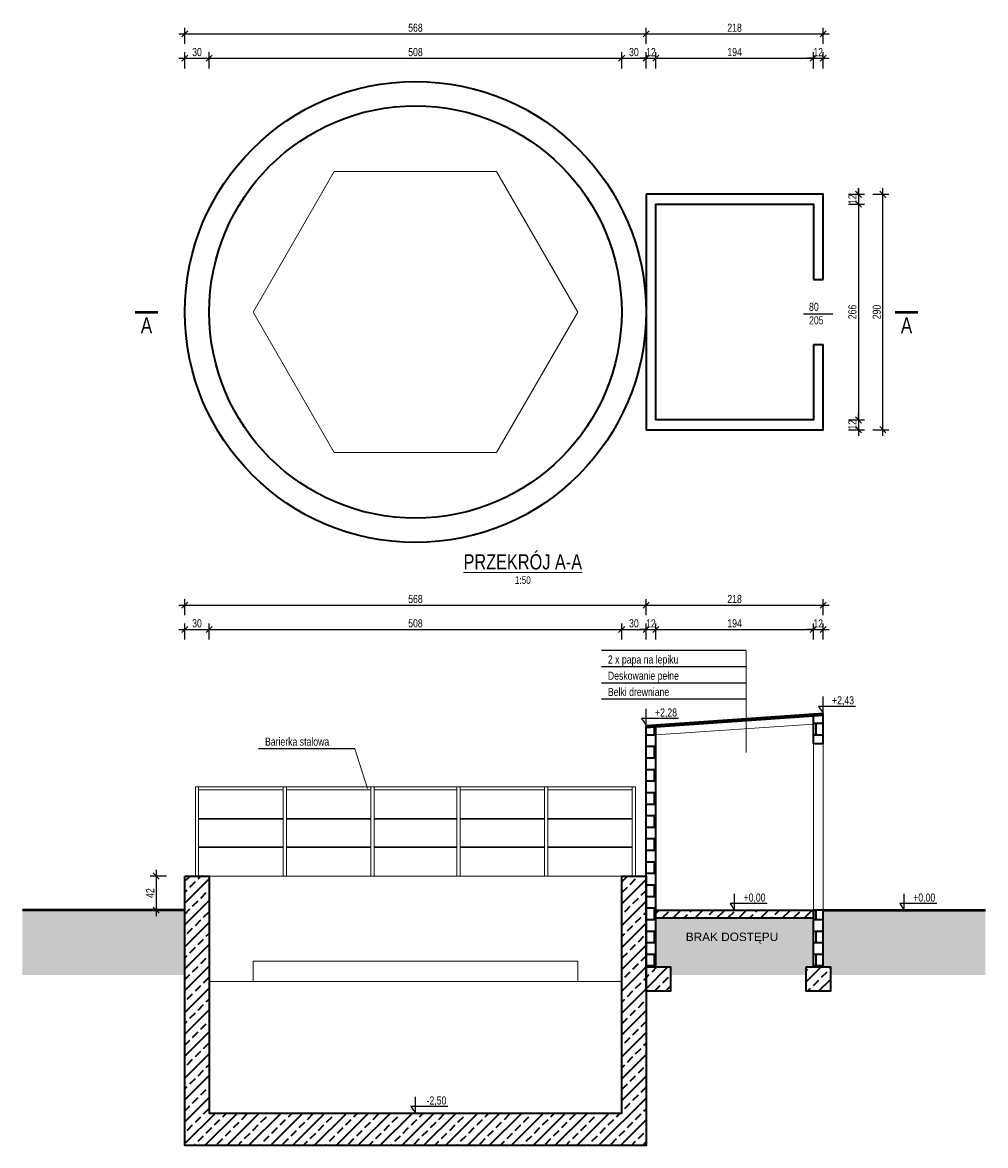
# Model space of a CAD drawing. Header units: centimetres. Extents: x 502252 to 521735, y 143877 to 163494.
# Tile 9 of 10: x 514755 to 515941, y 160880 to 162264. Entities that reach past the tile are written whole.
import ezdxf
from ezdxf.enums import TextEntityAlignment as Align

# ---------------------------------------------------------------- set-up
doc = ezdxf.new("R2010")
doc.units = ezdxf.units.CM
doc.header["$LTSCALE"] = 100
for name, color, linetype, lineweight in [('0.50', 3, 'Continuous', 50), ('00RamTab-T', 2, 'Continuous', 35), ('1_Widoki', 1, 'Continuous', 18), ('1_Ściany przekrój', 2, 'Continuous', 35), ('2_Stolarka', 6, 'Continuous', 18), ('3_Opisy', 4, 'Continuous', 15), ('4_Wymiary', 1, 'Continuous', 13), ('9_Pomocnicze', 9, 'Continuous', 9)]:
    doc.layers.add(name, color=color, linetype=linetype, lineweight=lineweight)
doc.styles.add('CDMSTYLE', font='CDMSIMPL', dxfattribs={"width": 0.8, "bigfont": 'CDMBIGPL'})
doc.dimstyles.new('CDM-CM50CM', dxfattribs={"dimscale": 5, "dimtxt": 2, "dimasz": 1.5, "dimexe": 1.5, "dimexo": 0, "dimgap": 0.5, "dimtad": 1, "dimdec": 0, "dimrnd": 0.1, "dimzin": 9, "dimtxsty": 'CDMSTYLE', "dimblk": 'OBLIQUE', "dimcen": 2.5, "dimdle": 1.5, "dimclrd": 9, "dimclre": 9, "dimadec": 1, "dimazin": 2, "dimtfac": 1, "dimtdec": 0, "dimtix": 1, "dimtmove": 1, "dimatfit": 3, "dimldrblk": 'DOT', "dimfxlon": 1, "dimtvp": 1, "dimtolj": 1, "dimtzin": 0, "dimlwd": 25, "dimlwe": 25, "dimarcsym": 0})
pattern_1 = [(45, (22319.354, 8885.32), (-13.4703842, 13.4703842), []), (45, (22332.824, 8885.32), (-13.4703842, 13.4703842), [9.525, -4.7625])]

# ---------------------------------------------------------------- blocks, each defined once
blk = doc.blocks.new('_OBLIQUE')
at = {"color": 0, "linetype": 'ByBlock'}
blk.add_line((-0.5, -0.5), (0.5, 0.5), dxfattribs=at)
blk = doc.blocks.new('*D6671')
at = {"layer": '4_Wymiary', "color": 9, "lineweight": 25}
for p, q in [((514955.4, 162207.1), (514955.4, 162227.1)), ((514985.4, 162207.1), (514985.4, 162227.1)), ((514947.9, 162219.6), (514992.9, 162219.6))]:
    blk.add_line(p, q, dxfattribs=at)
at = {"layer": 'Defpoints', "color": 0}
for p in [(514985.4, 162219.6), (514955.4, 161906.9), (514985.4, 161906.9)]:
    blk.add_point(p, dxfattribs=at)
at = {"layer": '4_Wymiary', "color": 9, "linetype": 'ByBlock', "lineweight": 25, "xscale": 7.5, "yscale": 7.5, "zscale": 7.5, "rotation": 180}
blk.add_blockref('_OBLIQUE', (514955.4, 162219.6), dxfattribs=at)
at = {"layer": '4_Wymiary', "color": 9, "linetype": 'ByBlock', "lineweight": 25, "xscale": 7.5, "yscale": 7.5, "zscale": 7.5}
blk.add_blockref('_OBLIQUE', (514985.4, 162219.6), dxfattribs=at)
at = {"layer": '4_Wymiary', "color": 0, "insert": (514970.4, 162227.1), "char_height": 10, "attachment_point": 5, "style": 'CDMSTYLE'}
blk.add_mtext('\\A1;30', dxfattribs=at)
blk = doc.blocks.new('_DOT')
at = {"color": 0, "linetype": 'ByBlock'}
blk.add_line((-0.5, 0), (-1, 0), dxfattribs=at)
at = {"color": 0, "linetype": 'ByBlock', "const_width": 0.5}
blk.add_lwpolyline([(-0.25, 0, 1), (0.25, 0, 1)], format="xyb", close=True, dxfattribs=at)
blk = doc.blocks.new('*D6672')
at = {"layer": '4_Wymiary', "color": 9, "lineweight": 25}
for p, q in [((514985.4, 162207.1), (514985.4, 162227.1)), ((515493.4, 162207.1), (515493.4, 162227.1)), ((514977.9, 162219.6), (515500.9, 162219.6))]:
    blk.add_line(p, q, dxfattribs=at)
at = {"layer": 'Defpoints', "color": 0}
for p in [(515493.4, 162219.6), (514985.4, 161906.9), (515493.4, 161906.9)]:
    blk.add_point(p, dxfattribs=at)
at = {"layer": '4_Wymiary', "color": 9, "linetype": 'ByBlock', "lineweight": 25, "xscale": 7.5, "yscale": 7.5, "zscale": 7.5, "rotation": 180}
blk.add_blockref('_OBLIQUE', (514985.4, 162219.6), dxfattribs=at)
at = {"layer": '4_Wymiary', "color": 9, "linetype": 'ByBlock', "lineweight": 25, "xscale": 7.5, "yscale": 7.5, "zscale": 7.5}
blk.add_blockref('_OBLIQUE', (515493.4, 162219.6), dxfattribs=at)
at = {"layer": '4_Wymiary', "color": 0, "insert": (515239.4, 162227.1), "char_height": 10, "attachment_point": 5, "style": 'CDMSTYLE'}
blk.add_mtext('\\A1;508', dxfattribs=at)
blk = doc.blocks.new('*D6673')
at = {"layer": '4_Wymiary', "color": 9, "lineweight": 25}
for p, q in [((515493.4, 162207.1), (515493.4, 162227.1)), ((515523.4, 162207.1), (515523.4, 162227.1)), ((515485.9, 162219.6), (515530.9, 162219.6))]:
    blk.add_line(p, q, dxfattribs=at)
at = {"layer": 'Defpoints', "color": 0}
for p in [(515523.4, 162219.6), (515493.4, 161906.9), (515523.4, 161906.9)]:
    blk.add_point(p, dxfattribs=at)
at = {"layer": '4_Wymiary', "color": 9, "linetype": 'ByBlock', "lineweight": 25, "xscale": 7.5, "yscale": 7.5, "zscale": 7.5, "rotation": 180}
blk.add_blockref('_OBLIQUE', (515493.4, 162219.6), dxfattribs=at)
at = {"layer": '4_Wymiary', "color": 9, "linetype": 'ByBlock', "lineweight": 25, "xscale": 7.5, "yscale": 7.5, "zscale": 7.5}
blk.add_blockref('_OBLIQUE', (515523.4, 162219.6), dxfattribs=at)
at = {"layer": '4_Wymiary', "color": 0, "insert": (515508.4, 162227.1), "char_height": 10, "attachment_point": 5, "style": 'CDMSTYLE'}
blk.add_mtext('\\A1;30', dxfattribs=at)
blk = doc.blocks.new('*D6674')
at = {"layer": '4_Wymiary', "color": 9, "lineweight": 25}
for p, q in [((515523.4, 162207.1), (515523.4, 162227.1)), ((515535.4, 162207.1), (515535.4, 162227.1)), ((515515.9, 162219.6), (515542.9, 162219.6)), ((515523.4, 162219.6), (515515.9, 162219.6)), ((515535.4, 162219.6), (515542.9, 162219.6))]:
    blk.add_line(p, q, dxfattribs=at)
at = {"layer": 'Defpoints', "color": 0}
for p in [(515535.4, 162219.6), (515523.4, 161906.9), (515535.4, 161906.9)]:
    blk.add_point(p, dxfattribs=at)
at = {"layer": '4_Wymiary', "color": 9, "linetype": 'ByBlock', "lineweight": 25, "xscale": 7.5, "yscale": 7.5, "zscale": 7.5}
blk.add_blockref('_OBLIQUE', (515523.4, 162219.6), dxfattribs=at)
at = {"layer": '4_Wymiary', "color": 9, "linetype": 'ByBlock', "lineweight": 25, "xscale": 7.5, "yscale": 7.5, "zscale": 7.5, "rotation": 180}
blk.add_blockref('_OBLIQUE', (515535.4, 162219.6), dxfattribs=at)
at = {"layer": '4_Wymiary', "color": 0, "insert": (515529.4, 162227.1), "char_height": 10, "attachment_point": 5, "style": 'CDMSTYLE'}
blk.add_mtext('\\A1;12', dxfattribs=at)
blk = doc.blocks.new('*D6675')
at = {"layer": '4_Wymiary', "color": 9, "lineweight": 25}
for p, q in [((515535.4, 162207.1), (515535.4, 162227.1)), ((515729.4, 162207.1), (515729.4, 162227.1)), ((515527.9, 162219.6), (515736.9, 162219.6))]:
    blk.add_line(p, q, dxfattribs=at)
at = {"layer": 'Defpoints', "color": 0}
for p in [(515729.4, 162219.6), (515729.4, 161946.9), (515535.4, 161906.9)]:
    blk.add_point(p, dxfattribs=at)
at = {"layer": '4_Wymiary', "color": 9, "linetype": 'ByBlock', "lineweight": 25, "xscale": 7.5, "yscale": 7.5, "zscale": 7.5, "rotation": 180}
blk.add_blockref('_OBLIQUE', (515535.4, 162219.6), dxfattribs=at)
at = {"layer": '4_Wymiary', "color": 9, "linetype": 'ByBlock', "lineweight": 25, "xscale": 7.5, "yscale": 7.5, "zscale": 7.5}
blk.add_blockref('_OBLIQUE', (515729.4, 162219.6), dxfattribs=at)
at = {"layer": '4_Wymiary', "color": 0, "insert": (515632.4, 162227.1), "char_height": 10, "attachment_point": 5, "style": 'CDMSTYLE'}
blk.add_mtext('\\A1;194', dxfattribs=at)
blk = doc.blocks.new('*D6676')
at = {"layer": '4_Wymiary', "color": 9, "lineweight": 25}
for p, q in [((515729.4, 162207.1), (515729.4, 162227.1)), ((515741.4, 162207.1), (515741.4, 162227.1)), ((515721.9, 162219.6), (515748.9, 162219.6)), ((515729.4, 162219.6), (515721.9, 162219.6)), ((515741.4, 162219.6), (515748.9, 162219.6))]:
    blk.add_line(p, q, dxfattribs=at)
at = {"layer": 'Defpoints', "color": 0}
for p in [(515741.4, 162219.6), (515729.4, 161946.9), (515741.4, 161946.9)]:
    blk.add_point(p, dxfattribs=at)
at = {"layer": '4_Wymiary', "color": 9, "linetype": 'ByBlock', "lineweight": 25, "xscale": 7.5, "yscale": 7.5, "zscale": 7.5}
blk.add_blockref('_OBLIQUE', (515729.4, 162219.6), dxfattribs=at)
at = {"layer": '4_Wymiary', "color": 9, "linetype": 'ByBlock', "lineweight": 25, "xscale": 7.5, "yscale": 7.5, "zscale": 7.5, "rotation": 180}
blk.add_blockref('_OBLIQUE', (515741.4, 162219.6), dxfattribs=at)
at = {"layer": '4_Wymiary', "color": 0, "insert": (515735.4, 162227.1), "char_height": 10, "attachment_point": 5, "style": 'CDMSTYLE'}
blk.add_mtext('\\A1;12', dxfattribs=at)
blk = doc.blocks.new('*D6677')
at = {"layer": '4_Wymiary', "color": 9, "lineweight": 25}
for p, q in [((514947.9, 162249.6), (515530.9, 162249.6)), ((514955.4, 162237.1), (514955.4, 162257.1)), ((515523.4, 162237.1), (515523.4, 162257.1))]:
    blk.add_line(p, q, dxfattribs=at)
at = {"layer": 'Defpoints', "color": 0}
for p in [(515523.4, 162249.6), (514955.4, 161906.9), (515523.4, 161906.9)]:
    blk.add_point(p, dxfattribs=at)
at = {"layer": '4_Wymiary', "color": 9, "linetype": 'ByBlock', "lineweight": 25, "xscale": 7.5, "yscale": 7.5, "zscale": 7.5, "rotation": 180}
blk.add_blockref('_OBLIQUE', (514955.4, 162249.6), dxfattribs=at)
at = {"layer": '4_Wymiary', "color": 9, "linetype": 'ByBlock', "lineweight": 25, "xscale": 7.5, "yscale": 7.5, "zscale": 7.5}
blk.add_blockref('_OBLIQUE', (515523.4, 162249.6), dxfattribs=at)
at = {"layer": '4_Wymiary', "color": 0, "insert": (515239.4, 162257.1), "char_height": 10, "attachment_point": 5, "style": 'CDMSTYLE'}
blk.add_mtext('\\A1;568', dxfattribs=at)
blk = doc.blocks.new('*D6678')
at = {"layer": '4_Wymiary', "color": 9, "lineweight": 25}
for p, q in [((515515.9, 162249.6), (515748.9, 162249.6)), ((515523.4, 162237.1), (515523.4, 162257.1)), ((515741.4, 162237.1), (515741.4, 162257.1))]:
    blk.add_line(p, q, dxfattribs=at)
at = {"layer": 'Defpoints', "color": 0}
for p in [(515741.4, 162249.6), (515741.4, 161946.9), (515523.4, 161906.9)]:
    blk.add_point(p, dxfattribs=at)
at = {"layer": '4_Wymiary', "color": 9, "linetype": 'ByBlock', "lineweight": 25, "xscale": 7.5, "yscale": 7.5, "zscale": 7.5, "rotation": 180}
blk.add_blockref('_OBLIQUE', (515523.4, 162249.6), dxfattribs=at)
at = {"layer": '4_Wymiary', "color": 9, "linetype": 'ByBlock', "lineweight": 25, "xscale": 7.5, "yscale": 7.5, "zscale": 7.5}
blk.add_blockref('_OBLIQUE', (515741.4, 162249.6), dxfattribs=at)
at = {"layer": '4_Wymiary', "color": 0, "insert": (515632.4, 162257.1), "char_height": 10, "attachment_point": 5, "style": 'CDMSTYLE'}
blk.add_mtext('\\A1;218', dxfattribs=at)
blk = doc.blocks.new('*D6679')
at = {"layer": '4_Wymiary', "color": 9, "lineweight": 25}
for p, q in [((515785, 162059.4), (515785, 162032.4)), ((515785, 162051.9), (515785, 162059.4)), ((515772.5, 162051.9), (515792.5, 162051.9)), ((515772.5, 162039.9), (515792.5, 162039.9)), ((515785, 162039.9), (515785, 162032.4))]:
    blk.add_line(p, q, dxfattribs=at)
at = {"layer": 'Defpoints', "color": 0}
for p in [(515685.3, 162051.9), (515685.3, 162039.9), (515785, 162039.9)]:
    blk.add_point(p, dxfattribs=at)
at = {"layer": '4_Wymiary', "color": 9, "linetype": 'ByBlock', "lineweight": 25, "xscale": 7.5, "yscale": 7.5, "zscale": 7.5}
for p, rotation in [((515785, 162051.9), 270), ((515785, 162039.9), 90)]:
    blk.add_blockref('_OBLIQUE', p, dxfattribs=dict(at, rotation=rotation))
at = {"layer": '4_Wymiary', "color": 0, "insert": (515777.5, 162045.9), "char_height": 10, "attachment_point": 5, "rotation": 90, "style": 'CDMSTYLE'}
blk.add_mtext('\\A1;12', dxfattribs=at)
blk = doc.blocks.new('*D6680')
at = {"layer": '4_Wymiary', "color": 9, "lineweight": 25}
for p, q in [((515785, 162047.4), (515785, 161766.4)), ((515772.5, 162039.9), (515792.5, 162039.9)), ((515772.5, 161773.9), (515792.5, 161773.9))]:
    blk.add_line(p, q, dxfattribs=at)
at = {"layer": 'Defpoints', "color": 0}
for p in [(515685.3, 162039.9), (515685.3, 161773.9), (515785, 161773.9)]:
    blk.add_point(p, dxfattribs=at)
at = {"layer": '4_Wymiary', "color": 9, "linetype": 'ByBlock', "lineweight": 25, "xscale": 7.5, "yscale": 7.5, "zscale": 7.5}
for p, rotation in [((515785, 162039.9), 90), ((515785, 161773.9), 270)]:
    blk.add_blockref('_OBLIQUE', p, dxfattribs=dict(at, rotation=rotation))
at = {"layer": '4_Wymiary', "color": 0, "insert": (515777.5, 161906.9), "char_height": 10, "attachment_point": 5, "rotation": 90, "style": 'CDMSTYLE'}
blk.add_mtext('\\A1;266', dxfattribs=at)
blk = doc.blocks.new('*D6681')
at = {"layer": '4_Wymiary', "color": 9, "lineweight": 25}
for p, q in [((515785, 161781.4), (515785, 161754.4)), ((515785, 161773.9), (515785, 161781.4)), ((515772.5, 161773.9), (515792.5, 161773.9)), ((515772.5, 161761.9), (515792.5, 161761.9)), ((515785, 161761.9), (515785, 161754.4))]:
    blk.add_line(p, q, dxfattribs=at)
at = {"layer": 'Defpoints', "color": 0}
for p in [(515685.3, 161773.9), (515685.3, 161761.9), (515785, 161761.9)]:
    blk.add_point(p, dxfattribs=at)
at = {"layer": '4_Wymiary', "color": 9, "linetype": 'ByBlock', "lineweight": 25, "xscale": 7.5, "yscale": 7.5, "zscale": 7.5}
for p, rotation in [((515785, 161773.9), 270), ((515785, 161761.9), 90)]:
    blk.add_blockref('_OBLIQUE', p, dxfattribs=dict(at, rotation=rotation))
at = {"layer": '4_Wymiary', "color": 0, "insert": (515777.5, 161767.9), "char_height": 10, "attachment_point": 5, "rotation": 90, "style": 'CDMSTYLE'}
blk.add_mtext('\\A1;12', dxfattribs=at)
blk = doc.blocks.new('*D6682')
at = {"layer": '4_Wymiary', "color": 9, "lineweight": 25}
for p, q in [((515815, 161754.4), (515815, 162059.4)), ((515802.5, 162051.9), (515822.5, 162051.9)), ((515802.5, 161761.9), (515822.5, 161761.9))]:
    blk.add_line(p, q, dxfattribs=at)
at = {"layer": 'Defpoints', "color": 0}
for p in [(515685.3, 162051.9), (515815, 162051.9), (515685.3, 161761.9)]:
    blk.add_point(p, dxfattribs=at)
at = {"layer": '4_Wymiary', "color": 9, "linetype": 'ByBlock', "lineweight": 25, "xscale": 7.5, "yscale": 7.5, "zscale": 7.5}
for p, rotation in [((515815, 162051.9), 90), ((515815, 161761.9), 270)]:
    blk.add_blockref('_OBLIQUE', p, dxfattribs=dict(at, rotation=rotation))
at = {"layer": '4_Wymiary', "color": 0, "insert": (515807.5, 161906.9), "char_height": 10, "attachment_point": 5, "rotation": 90, "style": 'CDMSTYLE'}
blk.add_mtext('\\A1;290', dxfattribs=at)
blk = doc.blocks.new('*D6683')
at = {"layer": '4_Wymiary', "color": 9, "lineweight": 25}
for p, q in [((514932.7, 161212), (514912.7, 161212)), ((514920.2, 161219.5), (514920.2, 161162.5)), ((514932.7, 161170), (514912.7, 161170))]:
    blk.add_line(p, q, dxfattribs=at)
at = {"layer": 'Defpoints', "color": 0}
for p in [(514955.4, 161212), (514920.2, 161170), (514955.4, 161170)]:
    blk.add_point(p, dxfattribs=at)
at = {"layer": '4_Wymiary', "color": 9, "linetype": 'ByBlock', "lineweight": 25, "xscale": 7.5, "yscale": 7.5, "zscale": 7.5}
for p, rotation in [((514920.2, 161212), 90), ((514920.2, 161170), 270)]:
    blk.add_blockref('_OBLIQUE', p, dxfattribs=dict(at, rotation=rotation))
at = {"layer": '4_Wymiary', "color": 0, "insert": (514912.7, 161191), "char_height": 10, "attachment_point": 5, "rotation": 90, "style": 'CDMSTYLE'}
blk.add_mtext('\\A1;42', dxfattribs=at)
blk = doc.blocks.new('*D6684')
at = {"layer": '4_Wymiary', "color": 9, "lineweight": 25}
for p, q in [((514947.9, 161515.8), (514992.9, 161515.8)), ((514955.4, 161503.3), (514955.4, 161523.3)), ((514985.4, 161503.3), (514985.4, 161523.3))]:
    blk.add_line(p, q, dxfattribs=at)
at = {"layer": 'Defpoints', "color": 0}
for p in [(514985.4, 161515.8), (514955.4, 161212), (514985.4, 161212)]:
    blk.add_point(p, dxfattribs=at)
at = {"layer": '4_Wymiary', "color": 9, "linetype": 'ByBlock', "lineweight": 25, "xscale": 7.5, "yscale": 7.5, "zscale": 7.5, "rotation": 180}
blk.add_blockref('_OBLIQUE', (514955.4, 161515.8), dxfattribs=at)
at = {"layer": '4_Wymiary', "color": 9, "linetype": 'ByBlock', "lineweight": 25, "xscale": 7.5, "yscale": 7.5, "zscale": 7.5}
blk.add_blockref('_OBLIQUE', (514985.4, 161515.8), dxfattribs=at)
at = {"layer": '4_Wymiary', "color": 0, "insert": (514970.4, 161523.3), "char_height": 10, "attachment_point": 5, "style": 'CDMSTYLE'}
blk.add_mtext('\\A1;30', dxfattribs=at)
blk = doc.blocks.new('*D6685')
at = {"layer": '4_Wymiary', "color": 9, "lineweight": 25}
for p, q in [((514977.9, 161515.8), (515500.9, 161515.8)), ((514985.4, 161503.3), (514985.4, 161523.3)), ((515493.4, 161503.3), (515493.4, 161523.3))]:
    blk.add_line(p, q, dxfattribs=at)
at = {"layer": 'Defpoints', "color": 0}
for p in [(515493.4, 161515.8), (514985.4, 161212), (515493.4, 161212)]:
    blk.add_point(p, dxfattribs=at)
at = {"layer": '4_Wymiary', "color": 9, "linetype": 'ByBlock', "lineweight": 25, "xscale": 7.5, "yscale": 7.5, "zscale": 7.5, "rotation": 180}
blk.add_blockref('_OBLIQUE', (514985.4, 161515.8), dxfattribs=at)
at = {"layer": '4_Wymiary', "color": 9, "linetype": 'ByBlock', "lineweight": 25, "xscale": 7.5, "yscale": 7.5, "zscale": 7.5}
blk.add_blockref('_OBLIQUE', (515493.4, 161515.8), dxfattribs=at)
at = {"layer": '4_Wymiary', "color": 0, "insert": (515239.4, 161523.3), "char_height": 10, "attachment_point": 5, "style": 'CDMSTYLE'}
blk.add_mtext('\\A1;508', dxfattribs=at)
blk = doc.blocks.new('*D6686')
at = {"layer": '4_Wymiary', "color": 9, "lineweight": 25}
for p, q in [((515485.9, 161515.8), (515530.9, 161515.8)), ((515493.4, 161503.3), (515493.4, 161523.3)), ((515523.4, 161503.3), (515523.4, 161523.3))]:
    blk.add_line(p, q, dxfattribs=at)
at = {"layer": 'Defpoints', "color": 0}
for p in [(515523.4, 161515.8), (515493.4, 161212), (515523.4, 161212)]:
    blk.add_point(p, dxfattribs=at)
at = {"layer": '4_Wymiary', "color": 9, "linetype": 'ByBlock', "lineweight": 25, "xscale": 7.5, "yscale": 7.5, "zscale": 7.5, "rotation": 180}
blk.add_blockref('_OBLIQUE', (515493.4, 161515.8), dxfattribs=at)
at = {"layer": '4_Wymiary', "color": 9, "linetype": 'ByBlock', "lineweight": 25, "xscale": 7.5, "yscale": 7.5, "zscale": 7.5}
blk.add_blockref('_OBLIQUE', (515523.4, 161515.8), dxfattribs=at)
at = {"layer": '4_Wymiary', "color": 0, "insert": (515508.4, 161523.3), "char_height": 10, "attachment_point": 5, "style": 'CDMSTYLE'}
blk.add_mtext('\\A1;30', dxfattribs=at)
blk = doc.blocks.new('*D6687')
at = {"layer": '4_Wymiary', "color": 9, "lineweight": 25}
for p, q in [((515515.9, 161515.8), (515542.9, 161515.8)), ((515523.4, 161515.8), (515515.9, 161515.8)), ((515523.4, 161503.3), (515523.4, 161523.3)), ((515535.4, 161503.3), (515535.4, 161523.3)), ((515535.4, 161515.8), (515542.9, 161515.8))]:
    blk.add_line(p, q, dxfattribs=at)
at = {"layer": 'Defpoints', "color": 0}
for p in [(515535.4, 161515.8), (515523.4, 161212), (515535.4, 161212)]:
    blk.add_point(p, dxfattribs=at)
at = {"layer": '4_Wymiary', "color": 9, "linetype": 'ByBlock', "lineweight": 25, "xscale": 7.5, "yscale": 7.5, "zscale": 7.5}
blk.add_blockref('_OBLIQUE', (515523.4, 161515.8), dxfattribs=at)
at = {"layer": '4_Wymiary', "color": 9, "linetype": 'ByBlock', "lineweight": 25, "xscale": 7.5, "yscale": 7.5, "zscale": 7.5, "rotation": 180}
blk.add_blockref('_OBLIQUE', (515535.4, 161515.8), dxfattribs=at)
at = {"layer": '4_Wymiary', "color": 0, "insert": (515529.4, 161523.3), "char_height": 10, "attachment_point": 5, "style": 'CDMSTYLE'}
blk.add_mtext('\\A1;12', dxfattribs=at)
blk = doc.blocks.new('*D6688')
at = {"layer": '4_Wymiary', "color": 9, "lineweight": 25}
for p, q in [((515527.9, 161515.8), (515736.9, 161515.8)), ((515535.4, 161503.3), (515535.4, 161523.3)), ((515729.4, 161503.3), (515729.4, 161523.3))]:
    blk.add_line(p, q, dxfattribs=at)
at = {"layer": 'Defpoints', "color": 0}
for p in [(515729.4, 161515.8), (515729.4, 161272.5), (515535.4, 161212)]:
    blk.add_point(p, dxfattribs=at)
at = {"layer": '4_Wymiary', "color": 9, "linetype": 'ByBlock', "lineweight": 25, "xscale": 7.5, "yscale": 7.5, "zscale": 7.5, "rotation": 180}
blk.add_blockref('_OBLIQUE', (515535.4, 161515.8), dxfattribs=at)
at = {"layer": '4_Wymiary', "color": 9, "linetype": 'ByBlock', "lineweight": 25, "xscale": 7.5, "yscale": 7.5, "zscale": 7.5}
blk.add_blockref('_OBLIQUE', (515729.4, 161515.8), dxfattribs=at)
at = {"layer": '4_Wymiary', "color": 0, "insert": (515632.4, 161523.3), "char_height": 10, "attachment_point": 5, "style": 'CDMSTYLE'}
blk.add_mtext('\\A1;194', dxfattribs=at)
blk = doc.blocks.new('*D6689')
at = {"layer": '4_Wymiary', "color": 9, "lineweight": 25}
for p, q in [((515721.9, 161515.8), (515748.9, 161515.8)), ((515729.4, 161515.8), (515721.9, 161515.8)), ((515729.4, 161503.3), (515729.4, 161523.3)), ((515741.4, 161503.3), (515741.4, 161523.3)), ((515741.4, 161515.8), (515748.9, 161515.8))]:
    blk.add_line(p, q, dxfattribs=at)
at = {"layer": 'Defpoints', "color": 0}
for p in [(515741.4, 161515.8), (515729.4, 161272.5), (515741.4, 161272.5)]:
    blk.add_point(p, dxfattribs=at)
at = {"layer": '4_Wymiary', "color": 9, "linetype": 'ByBlock', "lineweight": 25, "xscale": 7.5, "yscale": 7.5, "zscale": 7.5}
blk.add_blockref('_OBLIQUE', (515729.4, 161515.8), dxfattribs=at)
at = {"layer": '4_Wymiary', "color": 9, "linetype": 'ByBlock', "lineweight": 25, "xscale": 7.5, "yscale": 7.5, "zscale": 7.5, "rotation": 180}
blk.add_blockref('_OBLIQUE', (515741.4, 161515.8), dxfattribs=at)
at = {"layer": '4_Wymiary', "color": 0, "insert": (515735.4, 161523.3), "char_height": 10, "attachment_point": 5, "style": 'CDMSTYLE'}
blk.add_mtext('\\A1;12', dxfattribs=at)
blk = doc.blocks.new('*D6690')
at = {"layer": '4_Wymiary', "color": 9, "lineweight": 25}
for p, q in [((514947.9, 161545.8), (515530.9, 161545.8)), ((514955.4, 161533.3), (514955.4, 161553.3)), ((515523.4, 161533.3), (515523.4, 161553.3))]:
    blk.add_line(p, q, dxfattribs=at)
at = {"layer": 'Defpoints', "color": 0}
for p in [(515523.4, 161545.8), (514955.4, 161212), (515523.4, 161212)]:
    blk.add_point(p, dxfattribs=at)
at = {"layer": '4_Wymiary', "color": 9, "linetype": 'ByBlock', "lineweight": 25, "xscale": 7.5, "yscale": 7.5, "zscale": 7.5, "rotation": 180}
blk.add_blockref('_OBLIQUE', (514955.4, 161545.8), dxfattribs=at)
at = {"layer": '4_Wymiary', "color": 9, "linetype": 'ByBlock', "lineweight": 25, "xscale": 7.5, "yscale": 7.5, "zscale": 7.5}
blk.add_blockref('_OBLIQUE', (515523.4, 161545.8), dxfattribs=at)
at = {"layer": '4_Wymiary', "color": 0, "insert": (515239.4, 161553.3), "char_height": 10, "attachment_point": 5, "style": 'CDMSTYLE'}
blk.add_mtext('\\A1;568', dxfattribs=at)
blk = doc.blocks.new('*D6691')
at = {"layer": '4_Wymiary', "color": 9, "lineweight": 25}
for p, q in [((515515.9, 161545.8), (515748.9, 161545.8)), ((515523.4, 161533.3), (515523.4, 161553.3)), ((515741.4, 161533.3), (515741.4, 161553.3))]:
    blk.add_line(p, q, dxfattribs=at)
at = {"layer": 'Defpoints', "color": 0}
for p in [(515741.4, 161545.8), (515523.4, 161212), (515741.4, 161212)]:
    blk.add_point(p, dxfattribs=at)
at = {"layer": '4_Wymiary', "color": 9, "linetype": 'ByBlock', "lineweight": 25, "xscale": 7.5, "yscale": 7.5, "zscale": 7.5, "rotation": 180}
blk.add_blockref('_OBLIQUE', (515523.4, 161545.8), dxfattribs=at)
at = {"layer": '4_Wymiary', "color": 9, "linetype": 'ByBlock', "lineweight": 25, "xscale": 7.5, "yscale": 7.5, "zscale": 7.5}
blk.add_blockref('_OBLIQUE', (515741.4, 161545.8), dxfattribs=at)
at = {"layer": '4_Wymiary', "color": 0, "insert": (515632.4, 161553.3), "char_height": 10, "attachment_point": 5, "style": 'CDMSTYLE'}
blk.add_mtext('\\A1;218', dxfattribs=at)

msp = doc.modelspace()

# ---------------------------------------------------------------- hatches: boundary and pattern name
at = {"layer": '1_Ściany przekrój', "transparency": 33554687}
h = msp.add_hatch(dxfattribs=at)
h.set_pattern_fill('AR-B816', color=9, scale=0.07)
h.set_pattern_definition([(0, (11733.831, 4082.84), (0, 14.224), []), (90, (11733.831, 4082.84), (-14.224, 14.224), [14.224, -14.224])])
h.paths.add_polyline_path([(515729.4, 161170), (515729.4, 161160), (515729.4, 161100), (515741.4, 161100), (515741.4, 161170)])
h.paths.add_polyline_path([(515729.4, 161409.1), (515729.4, 161399.1), (515729.4, 161375), (515741.4, 161375), (515741.4, 161410)])
h.paths.add_polyline_path([(515535.4, 161100), (515535.4, 161160), (515535.4, 161170), (515535.4, 161385.8), (515535.4, 161395.8), (515523.4, 161395), (515523.4, 161212), (515523.4, 161100)])
h = msp.add_hatch(dxfattribs=at)
h.set_pattern_fill('ANSI33', color=9, scale=3)
h.set_pattern_definition(pattern_1)
h.paths.add_polyline_path([(514955.4, 161212), (514955.4, 160880), (515523.4, 160880), (515523.4, 161212), (515493.4, 161212), (515493.4, 160920), (514985.4, 160920), (514985.4, 161212)])
h = msp.add_hatch(dxfattribs=at)
h.set_pattern_fill('ANSI33', color=9, scale=3)
h.set_pattern_definition(pattern_1)
h.paths.add_polyline_path([(515553.4, 161070), (515553.4, 161100), (515523.4, 161100), (515523.4, 161070)])
h.paths.add_polyline_path([(515720.4, 161100), (515720.4, 161070), (515750.4, 161070), (515750.4, 161100)])
h.paths.add_polyline_path([(515535.4, 161170), (515535.4, 161160), (515729.4, 161160), (515729.4, 161170)])
at = {"layer": '4_Wymiary', "transparency": 33554687}
h = msp.add_hatch(dxfattribs=at)
h.set_pattern_fill('EARTH', color=9, scale=3, angle=135)
h.set_pattern_definition([(135, (22319.354, 8885.32), (-26.94076836, 5e-15), [19.05, -19.05]), (135, (22314.303, 8880.269), (-26.94076836, 5e-15), [19.05, -19.05]), (135, (22309.251, 8875.217), (-26.94076836, 5e-15), [19.05, -19.05]), (225, (22305.884, 8875.217), (-5e-15, -26.94076836), [19.05, -19.05]), (225, (22300.832, 8880.269), (-5e-15, -26.94076836), [19.05, -19.05]), (225, (22295.78, 8885.32), (-5e-15, -26.94076836), [19.05, -19.05])])
h.paths.add_polyline_path([(515941.4, 161090), (515941.4, 161170), (515841.4, 161170), (515741.4, 161170), (515741.4, 161100), (515750.4, 161100), (515750.4, 161090)])
h.paths.add_polyline_path([(515720.4, 161090), (515720.4, 161100), (515729.4, 161100), (515729.4, 161160), (515535.4, 161160), (515535.4, 161100), (515553.4, 161100), (515553.4, 161090)])
h.paths.add_polyline_path([(514755.4, 161170), (514755.4, 161090), (514955.4, 161090), (514955.4, 161170)])
h.paths.add_polyline_path([(515572.2, 161147.5), (515689, 161147.5), (515689, 161123.5), (515572.2, 161123.5)], flags=24)

# ---------------------------------------------------------------- linework, layer by layer
at = {"layer": '0.50'}
for p, q in [((514955.4, 161170), (514755.4, 161170)), ((515741.4, 161170), (515941.4, 161170))]:
    msp.add_line(p, q, dxfattribs=at)
for points in [[(514894.1, 161906.9), (514922.2, 161906.9)], [(515830.1, 161906.9), (515858.2, 161906.9)]]:
    msp.add_lwpolyline(points, dxfattribs=at)
at = {"layer": '1_Widoki'}
for p, q in [((515535.4, 161385.8), (515729.4, 161399.1)), ((515493.4, 161212), (514985.4, 161212)), ((514985.4, 161082), (515493.4, 161082))]:
    msp.add_line(p, q, dxfattribs=at)
msp.add_lwpolyline([(515139.4, 162080.1), (515039.4, 161906.9), (515139.4, 161733.7), (515339.4, 161733.7), (515439.4, 161906.9), (515339.4, 162080.1)], close=True, dxfattribs=at)
msp.add_lwpolyline([(515039.4, 161082), (515039.4, 161107), (515439.4, 161107), (515439.4, 161082)], dxfattribs=at)
at = {"layer": '1_Ściany przekrój'}
for p, q in [((515729.4, 161946.9), (515741.4, 161946.9)), ((515729.4, 161866.9), (515741.4, 161866.9)), ((515523.4, 161397), (515741.4, 161412)), ((515523.4, 161395), (515741.4, 161410)), ((515729.4, 161375), (515729.4, 161409.1)), ((515741.4, 161410), (515741.4, 161412)), ((515741.4, 161375), (515741.4, 161410)), ((515523.4, 161395), (515523.4, 161397)), ((515523.4, 161100), (515523.4, 161395)), ((515535.4, 161100), (515535.4, 161395.8)), ((515741.4, 161375), (515729.4, 161375)), ((515729.4, 161100), (515729.4, 161170)), ((515741.4, 161170), (515729.4, 161170)), ((515741.4, 161100), (515741.4, 161170))]:
    msp.add_line(p, q, dxfattribs=at)
for points in [[(515523.4, 162051.9), (515523.4, 161761.9), (515741.4, 161761.9), (515741.4, 161866.9)], [(515741.4, 161946.9), (515741.4, 162051.9), (515523.4, 162051.9)], [(515729.4, 161866.9), (515729.4, 161773.9), (515535.4, 161773.9), (515535.4, 162039.9), (515729.4, 162039.9), (515729.4, 161946.9)], [(514955.4, 161212), (514985.4, 161212), (514985.4, 160920), (515493.4, 160920), (515493.4, 161212), (515523.4, 161212), (515523.4, 160880), (514955.4, 160880), (514955.4, 161212)]]:
    msp.add_lwpolyline(points, dxfattribs=at)
for points in [[(515535.4, 161170), (515729.4, 161170), (515729.4, 161160), (515535.4, 161160)], [(515523.4, 161100), (515553.4, 161100), (515553.4, 161070), (515523.4, 161070)], [(515720.4, 161100), (515750.4, 161100), (515750.4, 161070), (515720.4, 161070)]]:
    msp.add_lwpolyline(points, close=True, dxfattribs=at)
for radius in [284, 254]:
    msp.add_circle((515239.4, 161906.9), radius, dxfattribs=at)
at = {"layer": '2_Stolarka'}
for p, q in [((515729.4, 161170), (515729.4, 161375)), ((515741.4, 161375), (515741.4, 161170))]:
    msp.add_line(p, q, dxfattribs=at)
at = {"layer": '3_Opisy', "lineweight": 25}
for p, q in [((515753.4, 161904.4), (515717.4, 161904.4)), ((515735.8, 161421), (515741.4, 161413)), ((515517.8, 161406), (515523.4, 161398)), ((515626.8, 161178), (515632.4, 161170)), ((515835.8, 161178), (515841.4, 161170)), ((515233.8, 160928), (515239.4, 160920))]:
    msp.add_line(p, q, dxfattribs=at)
at = {"layer": '3_Opisy'}
for p, q in [((515646.6, 161489.8), (515646.6, 161364.3)), ((515164.9, 161368.6), (515180.4, 161319.7))]:
    msp.add_line(p, q, dxfattribs=at)
at = {"layer": '3_Opisy', "lineweight": 25}
for points in [[(515646.6, 161489.8), (515468.4, 161489.8)], [(515646.6, 161469.8), (515468.4, 161469.8)], [(515646.6, 161449.8), (515468.4, 161449.8)], [(515741.4, 161413), (515741.4, 161433)], [(515646.6, 161429.8), (515468.4, 161429.8)], [(515781.4, 161421), (515735.8, 161421)], [(515563.4, 161406), (515517.8, 161406)], [(515523.4, 161398), (515523.4, 161418)], [(515164.9, 161368.6), (515046.1, 161368.6)], [(515632.4, 161170), (515632.4, 161190)], [(515841.4, 161170), (515841.4, 161190)], [(515672.4, 161178), (515626.8, 161178)], [(515881.4, 161178), (515835.8, 161178)], [(515239.4, 160920), (515239.4, 160940)], [(515279.4, 160928), (515233.8, 160928)]]:
    msp.add_lwpolyline(points, dxfattribs=at)
at = {"layer": '9_Pomocnicze'}
for p, q in [((515523.4, 161397), (515523.4, 161398)), ((514972.4, 161322), (515076.4, 161322)), ((515080.4, 161322), (515184.4, 161322)), ((515188.4, 161322), (515290.4, 161322)), ((515294.4, 161322), (515398.4, 161322)), ((515402.4, 161322), (515506.4, 161322)), ((514972.4, 161318), (515076.4, 161318)), ((515080.4, 161318), (515184.4, 161318)), ((515188.4, 161318), (515290.4, 161318)), ((515294.4, 161318), (515398.4, 161318)), ((515402.4, 161318), (515506.4, 161318)), ((514972.4, 161283), (515076.4, 161283)), ((514972.4, 161282), (515076.4, 161282)), ((515080.4, 161283), (515184.4, 161283)), ((515080.4, 161282), (515184.4, 161282)), ((515188.4, 161283), (515290.4, 161283)), ((515188.4, 161282), (515290.4, 161282)), ((515294.4, 161283), (515398.4, 161283)), ((515294.4, 161282), (515398.4, 161282)), ((515402.4, 161283), (515506.4, 161283)), ((515402.4, 161282), (515506.4, 161282)), ((514972.4, 161248), (515076.4, 161248)), ((514972.4, 161247), (515076.4, 161247)), ((515080.4, 161248), (515184.4, 161248)), ((515080.4, 161247), (515184.4, 161247)), ((515188.4, 161248), (515290.4, 161248)), ((515188.4, 161247), (515290.4, 161247)), ((515294.4, 161248), (515398.4, 161248)), ((515294.4, 161247), (515398.4, 161247)), ((515402.4, 161248), (515506.4, 161248)), ((515402.4, 161247), (515506.4, 161247))]:
    msp.add_line(p, q, dxfattribs=at)
for points in [[(515741.4, 161412), (515741.4, 161413), (515523.4, 161398)], [(514968.4, 161212), (514968.4, 161322), (514972.4, 161322), (514972.4, 161212)], [(515076.4, 161212), (515076.4, 161322), (515080.4, 161322), (515080.4, 161212)], [(515184.4, 161212), (515184.4, 161322), (515188.4, 161322), (515188.4, 161212)], [(515294.4, 161212), (515294.4, 161322), (515290.4, 161322), (515290.4, 161212)], [(515402.4, 161212), (515402.4, 161322), (515398.4, 161322), (515398.4, 161212)], [(515506.4, 161212), (515506.4, 161322), (515510.4, 161322), (515510.4, 161212)]]:
    msp.add_lwpolyline(points, dxfattribs=at)

# ---------------------------------------------------------------- texts
at = {"layer": '0.50', "lineweight": 0, "style": 'CDMSTYLE', "width": 0.8}
for p in [(514908.2, 161890.3), (515844.2, 161890.3)]:
    msp.add_text('A', height=19.7, dxfattribs=at).set_placement(p, align=Align.MIDDLE_CENTER)
at = {"layer": '00RamTab-T', "color": 4, "linetype": 'Continuous', "lineweight": 0, "style": 'CDMSTYLE', "width": 0.8}
msp.add_text('%%UPRZEKRÓJ A-A', height=18.75, dxfattribs=at).set_placement((515371.6, 161599.1), align=Align.MIDDLE_CENTER)
at = {"layer": '00RamTab-T', "color": 2, "linetype": 'Continuous', "lineweight": 0, "style": 'CDMSTYLE', "width": 0.8}
msp.add_text('1:50', height=9.38, dxfattribs=at).set_placement((515371.6, 161576.6), align=Align.MIDDLE_CENTER)
at = {"layer": '3_Opisy', "lineweight": 25, "insert": (515724.1, 161891.5), "char_height": 10, "width": 119.68, "attachment_point": 7, "rotation": 359.9608, "style": 'CDMSTYLE'}
msp.add_mtext('80\\P205', dxfattribs=at)
at = {"layer": '3_Opisy', "lineweight": 25, "char_height": 10, "style": 'CDMSTYLE'}
for s, width, gutter_width, insert, attachment_point in [('\\A1;2 x papa na lepiku', 454.402, 525, (515476.4, 161483.8), 1), ('\\A1;Deskowanie pełne', 454.402, 525, (515476.4, 161463.8), 1), ('\\A1;Belki drewniane ', 454.402, 525, (515476.4, 161443.8), 1), ('+2,43 ', 40.528, 12.5, (515779.5, 161433.5), 3), ('+2,28 ', 40.528, 12.5, (515561.5, 161418.5), 3), ('\\A1;Barierka stalowa ', 454.402, 525, (515054.1, 161382.6), 1), ('+0,00 ', 40.528, 12.5, (515670.5, 161190.5), 3), ('+0,00 ', 40.528, 12.5, (515879.5, 161190.5), 3), ('-2,50 ', 40.528, 12.5, (515277.5, 160940.5), 3)]:
    msp.add_mtext_dynamic_manual_height_columns(s, width=width, gutter_width=gutter_width, heights=[0], dxfattribs=dict(at, insert=insert, attachment_point=attachment_point))
at = {"layer": '3_Opisy', "lineweight": 25, "insert": (515686.4, 161142.3), "char_height": 10.4, "attachment_point": 3}
msp.add_mtext_dynamic_manual_height_columns('\\pxql;{\\fArial|b0|i0|c238|p34;BRAK DOSTĘPU}', width=114.08, gutter_width=700, heights=[0], dxfattribs=at)

# ---------------------------------------------------------------- dimensions: what is measured, and where the dimension line sits
at = {"layer": '4_Wymiary'}
for base, p1, p2, picture, middle in [((515523.4, 162249.6), (514955.4, 161906.9), (515523.4, 161906.9), '*D6677', (515239.4, 162257.1)), ((515741.4, 162249.6), (515523.4, 161906.9), (515741.4, 161946.9), '*D6678', (515632.4, 162257.1)), ((514985.4, 162219.6), (514955.4, 161906.9), (514985.4, 161906.9), '*D6671', (514970.4, 162227.1)), ((515493.4, 162219.6), (514985.4, 161906.9), (515493.4, 161906.9), '*D6672', (515239.4, 162227.1)), ((515523.4, 162219.6), (515493.4, 161906.9), (515523.4, 161906.9), '*D6673', (515508.4, 162227.1)), ((515535.4, 162219.6), (515523.4, 161906.9), (515535.4, 161906.9), '*D6674', (515529.4, 162227.1)), ((515729.4, 162219.6), (515535.4, 161906.9), (515729.4, 161946.9), '*D6675', (515632.4, 162227.1)), ((515741.4, 162219.6), (515729.4, 161946.9), (515741.4, 161946.9), '*D6676', (515735.4, 162227.1)), ((515523.4, 161545.8), (514955.4, 161212), (515523.4, 161212), '*D6690', (515239.4, 161553.3)), ((515741.4, 161545.8), (515523.4, 161212), (515741.4, 161212), '*D6691', (515632.4, 161553.3)), ((514985.4, 161515.8), (514955.4, 161212), (514985.4, 161212), '*D6684', (514970.4, 161523.3)), ((515493.4, 161515.8), (514985.4, 161212), (515493.4, 161212), '*D6685', (515239.4, 161523.3)), ((515523.4, 161515.8), (515493.4, 161212), (515523.4, 161212), '*D6686', (515508.4, 161523.3)), ((515535.4, 161515.8), (515523.4, 161212), (515535.4, 161212), '*D6687', (515529.4, 161523.3)), ((515729.4, 161515.8), (515535.4, 161212), (515729.4, 161272.5), '*D6688', (515632.4, 161523.3)), ((515741.4, 161515.8), (515729.4, 161272.5), (515741.4, 161272.5), '*D6689', (515735.4, 161523.3))]:
    dim = msp.add_linear_dim(base=base, p1=p1, p2=p2, dimstyle='CDM-CM50CM', dxfattribs=at)
    dim.commit()
    dim.dimension.update_dxf_attribs({"geometry": picture, "text_midpoint": middle})
for base, p1, p2, picture, middle in [((515785, 162039.9), (515685.3, 162051.9), (515685.3, 162039.9), '*D6679', (515777.5, 162045.9)), ((515815, 162051.9), (515685.3, 161761.9), (515685.3, 162051.9), '*D6682', (515807.5, 161906.9)), ((515785, 161773.9), (515685.3, 162039.9), (515685.3, 161773.9), '*D6680', (515777.5, 161906.9)), ((515785, 161761.9), (515685.3, 161773.9), (515685.3, 161761.9), '*D6681', (515777.5, 161767.9)), ((514920.2, 161170), (514955.4, 161212), (514955.4, 161170), '*D6683', (514912.7, 161191))]:
    dim = msp.add_linear_dim(base=base, p1=p1, p2=p2, angle=90, dimstyle='CDM-CM50CM', dxfattribs=at)
    dim.commit()
    dim.dimension.update_dxf_attribs({"geometry": picture, "text_midpoint": middle})

doc.saveas('drawing.dxf')
